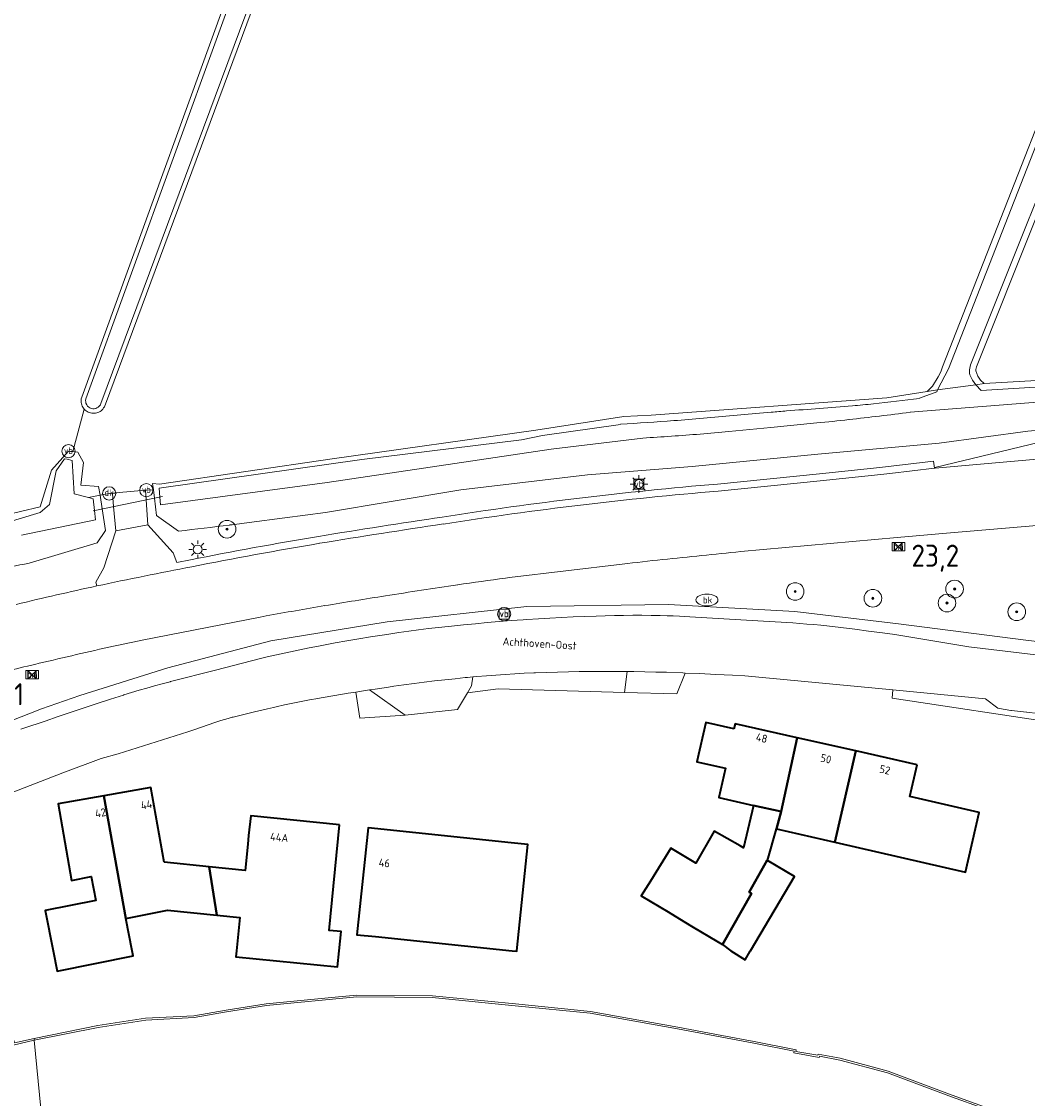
# Model space of a CAD drawing. Header units: metres. Extents: x 125158 to 132124, y 450612 to 454469.
# Tile 99 of 173: x 128748 to 128862, y 451983 to 452105. Entities that reach past the tile are written whole.
import ezdxf
from ezdxf.enums import TextEntityAlignment as Align

# ---------------------------------------------------------------- set-up
doc = ezdxf.new("R2010")
doc.units = ezdxf.units.M
doc.layers.get('0').update_dxf_attribs({"color": 8})
for name, color, linetype, lineweight in [('B-XX-GR-BOOM-S', 8, 'Continuous', 25), ('B-XX-IE-TERREINAFSCHEIDING-GV', 8, 'Continuous', 18), ('B-XX-KL-ET_LS_OV_LICHTMAST-S', 8, 'Continuous', 25), ('B-XX-KL-WATER_BRANDLEIDING_PUT-S', 8, 'Continuous', 25), ('B-XX-KW-KUNSTWERK_DUIKER-G', 8, 'Continuous', 18), ('B-XX-OG-BEBOUWING-GV', 8, 'Continuous', 35), ('B-XX-OG-BEBOUWING-T18', 8, 'Continuous', 18), ('B-XX-OG-TERREIN_CULTUURSCHEIDING-GV', 8, 'Continuous', 18), ('B-XX-OG-TOPOGRAFIE-T18', 8, 'Continuous', 18), ('B-XX-OG-WATER-GV', 8, 'Continuous', 18), ('B-XX-OG-WATER_SLOOT-GV', 8, 'Continuous', 18), ('B-XX-OG-WEG-GV', 8, 'Continuous', 18), ('B-XX-VH-VERHARDING_BETONSTRAATSTEEN-GV', 8, 'Continuous', 18), ('B-XX-VW-HECTOMETRERING-S', 8, 'Continuous', 25), ('B-XX-VW-VERKEERSTEKEN_BORD-S', 8, 'Continuous', 25), ('B-XX-VW-VERKEERSTEKEN_DRAAGCONSTRUCTIE-S', 8, 'Continuous', 25), ('B-XX-VW-VRI-S', 8, 'Continuous', 25)]:
    doc.layers.add(name, color=color, linetype=linetype, lineweight=lineweight)
doc.layers.add('TOPOT30', color=1, linetype='Continuous')
doc.styles.add('ISO', font='iso', dxfattribs={"height": 5})
doc.styles.add('NLCS-ISO', font='NLCS-ISO.ttf')
doc.styles.add('NLCS-ISO-M-T18', font='NLCS-ISO.ttf', dxfattribs={"height": 1.8})

# ---------------------------------------------------------------- blocks, each defined once
blk = doc.blocks.new('SKL-WATER_BRANDKRAAN_BRANDPUT-SO')
at = {"color": 0, "linetype": 'ByBlock', "lineweight": 18}
blk.add_ellipse((0, 0), major_axis=(2.5, 0), ratio=0.54, dxfattribs=at)
at = {"color": 0, "linetype": 'ByBlock', "lineweight": 18, "style": 'NLCS-ISO'}
blk.add_text('bk', height=1.5, dxfattribs=at).set_placement((0.16, 0), align=Align.MIDDLE_CENTER)
blk = doc.blocks.new('SIE-WEG_VERKEERSBORD-SO')
at = {"color": 0, "linetype": 'ByBlock', "lineweight": 18}
blk.add_lwpolyline([(-1.125, -1.125), (1.125, -1.125), (1.125, 1.125), (-1.125, 1.125)], close=True, dxfattribs=at)
at = {"color": 0, "linetype": 'ByBlock', "lineweight": 18, "style": 'NLCS-ISO'}
blk.add_text('vb', height=1.5, dxfattribs=at).set_placement((0, 0), align=Align.MIDDLE_CENTER)
blk = doc.blocks.new('SIE-WEG_PAAL_VERKEERSBORD-SO')
at = {"color": 0, "linetype": 'ByBlock', "lineweight": 18}
blk.add_circle((0, 0), 1.5, dxfattribs=at)
at = {"color": 0, "linetype": 'ByBlock', "lineweight": 18, "style": 'NLCS-ISO'}
blk.add_text('vb', height=1.5, dxfattribs=at).set_placement((0, 0.13), align=Align.MIDDLE_CENTER)
blk = doc.blocks.new('SKL-ET_OV_LICHTMAST-SO')
at = {"color": 0, "linetype": 'ByBlock', "lineweight": 18}
for points in [[(-1.25, 0), (-2, 0)], [(-1.41, 1.41), (-0.88, 0.88)], [(0, 2), (0, 1.25)], [(0.88, 0.88), (1.41, 1.41)], [(2, 0), (1.25, 0)], [(-1.41, -1.41), (-0.88, -0.88)], [(0, -1.25), (0, -2)], [(0.88, -0.88), (1.41, -1.41)]]:
    blk.add_lwpolyline(points, dxfattribs=at)
blk.add_circle((0, 0), 1, dxfattribs=at)
blk = doc.blocks.new('SIE-WEG_PAAL_HECTOMETERPAAL-SO')
at = {"color": 0, "linetype": 'ByBlock', "lineweight": 18}
blk.add_lwpolyline([(-1.44375, -0.94375), (1.44375, -0.94375), (1.44375, 0.94375), (-1.44375, 0.94375)], close=True, dxfattribs=at)
at = {"color": 0, "linetype": 'ByBlock', "lineweight": 18, "style": 'NLCS-ISO'}
blk.add_text('hm', height=1.5, dxfattribs=at).set_placement((0, 0), align=Align.MIDDLE_CENTER)
blk = doc.blocks.new('SIE-WEG_PAAL_DRUKKNOPPAAL-SO')
at = {"color": 0, "linetype": 'ByBlock', "lineweight": 18}
blk.add_circle((0, 0), 1.5, dxfattribs=at)
at = {"color": 0, "linetype": 'ByBlock', "lineweight": 18, "style": 'NLCS-ISO'}
blk.add_text('dk', height=1.5, dxfattribs=at).set_placement((0, 0.15), align=Align.MIDDLE_CENTER)
blk = doc.blocks.new('SGR-BOOM_01-SO')
at = {"linetype": 'ByBlock', "lineweight": 18}
h = blk.add_hatch(color=0, dxfattribs=at)
h.dxf.hatch_style = 1
edge = h.paths.add_edge_path()
edge.add_arc((0, 0), 0.25, 0, 360)
at = {"color": 0, "linetype": 'ByBlock', "lineweight": 18}
for radius in [2, 0.25]:
    blk.add_circle((0, 0), radius, dxfattribs=at)
blk = doc.blocks.new('kilometerpaal')
at = {"color": 0}
for p, q in [((-0.44, 0.44), (0.44, -0.44)), ((-0.44, -0.44), (-0.44, 0.44)), ((0.44, 0.44), (-0.44, -0.44)), ((0.44, -0.44), (0.44, 0.44))]:
    blk.add_line(p, q, dxfattribs=at)
at = {"color": 0, "style": 'ISO'}
blk.add_attdef('KILOMETERPAAL', (0.59, 0.87), '', height=2.5, dxfattribs=at)

msp = doc.modelspace()

# ---------------------------------------------------------------- linework, layer by layer
at = {"layer": 'B-XX-IE-TERREINAFSCHEIDING-GV'}
msp.add_lwpolyline([(128859.15, 451981.75), (128853.92, 451983.62), (128846.67, 451986.37), (128841.23, 451987.81), (128838.73, 451988.29), (128838.7, 451988.16), (128836.21, 451988.6), (128836.24, 451988.78), (128831.48, 451989.71), (128827.82, 451990.4), (128822.83, 451991.34), (128812.92, 451993.12), (128804.41, 451993.97), (128795, 451994.91), (128786.43, 451994.96), (128784.34, 451994.76), (128776.16, 451993.98), (128771.63, 451993.27), (128767.96, 451992.63), (128762.48, 451992.35), (128757.09, 451991.51), (128749.84, 451990.06), (128749.86, 451989.85), (128757.12, 451991.31), (128762.5, 451992.15), (128767.99, 451992.43), (128771.66, 451993.07), (128776.18, 451993.78), (128786.44, 451994.76), (128794.99, 451994.71), (128804.39, 451993.77), (128812.89, 451992.93), (128822.8, 451991.15), (128831.44, 451989.51), (128836.01, 451988.62), (128835.98, 451988.44), (128838.86, 451987.92), (128838.89, 451988.06), (128841.18, 451987.61), (128846.6, 451986.18), (128853.85, 451983.43), (128861.01, 451980.87)], dxfattribs=at)
msp.add_lwpolyline([(128749.86, 451989.85), (128749.84, 451990.06), (128747.63, 451989.55), (128747.56, 451989.85), (128747.47, 451989.83), (128747.13, 451989.75), (128744.66, 451989.18), (128744.66, 451989.18), (128744.7, 451988.99), (128747.41, 451989.61), (128747.48, 451989.31)], close=True, dxfattribs=at)
at = {"layer": 'B-XX-KW-KUNSTWERK_DUIKER-G'}
msp.add_lwpolyline([(128756.54, 452049.88), (128764.42, 452051.5)], dxfattribs=at)
at = {"layer": 'B-XX-OG-BEBOUWING-GV'}
for points in [[(128829.18, 452025.14), (128825.99, 452025.86), (128824.99, 452021.42), (128828.21, 452020.7), (128827.46, 452017.37), (128831.41, 452016.48), (128834.54, 452015.78), (128835.48, 452020.12), (128836.36, 452024.14), (128829.31, 452025.72)], [(128842.99, 452022.65), (128836.36, 452024.14), (128835.48, 452020.12), (128834.54, 452015.78), (128833.99, 452013.83), (128840.6, 452012.3)], [(128849.94, 452021.09), (128842.99, 452022.65), (128840.6, 452012.3), (128855.44, 452008.92), (128856.98, 452015.68), (128849.12, 452017.47)], [(128764.58, 452010.04), (128763.09, 452018.49), (128757.76, 452017.55), (128760.24, 452003.66), (128764.97, 452004.61), (128770.58, 452004.03), (128769.68, 452009.51)], [(128760.24, 452003.66), (128757.76, 452017.55), (128752.57, 452016.64), (128754.09, 452007.98), (128756.32, 452008.43), (128756.86, 452005.7), (128751.11, 452004.55), (128752.01, 452000), (128752.48, 451997.69), (128761.09, 451999.41), (128760.97, 452000)], [(128834.54, 452015.78), (128831.41, 452016.48), (128830.26, 452011.67), (128829.87, 452011.88), (128826.95, 452013.57), (128824.87, 452009.92), (128822.03, 452011.63), (128819.72, 452007.89), (128818.68, 452006.21), (128821.71, 452004.41), (128823.49, 452003.32), (128824.54, 452002.69), (128827.24, 452001.1), (128827.87, 452000.71), (128831.17, 452006.48), (128830.91, 452006.66), (128832.93, 452010.27), (128832.99, 452010.24), (128833.99, 452013.83)], [(128784.46, 452014.26), (128774.4, 452015.29), (128774.17, 452013.08), (128774.07, 452012.09), (128773.76, 452009.09), (128769.68, 452009.51), (128770.58, 452004.03), (128773.17, 452003.76), (128772.79, 452000), (128772.72, 451999.3), (128784.25, 451998.17), (128784.43, 452000), (128784.65, 452002.17), (128783.29, 452002.31)], [(128803.92, 452012.24), (128787.7, 452013.92), (128786.45, 452001.82), (128788.55, 452001.6), (128804.03, 452000), (128804.56, 451999.95), (128804.57, 452000), (128805.81, 452012.05)], [(128832.99, 452010.24), (128832.93, 452010.27), (128830.91, 452006.66), (128831.17, 452006.48), (128827.87, 452000.71), (128828.83, 452000.01), (128828.84, 452000), (128830.44, 451998.97), (128831.03, 451999.96), (128831.05, 452000), (128836.06, 452008.4)]]:
    msp.add_lwpolyline(points, close=True, dxfattribs=at)
at = {"layer": 'B-XX-OG-TERREIN_CULTUURSCHEIDING-GV'}
for points in [[(128779.1, 452118.92), (128757.93, 452061.94), (128757.87, 452061.76), (128757.81, 452061.64), (128757.73, 452061.52), (128757.65, 452061.4), (128757.55, 452061.3), (128757.44, 452061.21), (128757.33, 452061.13), (128757.2, 452061.06), (128757.08, 452061.01), (128756.94, 452060.96), (128756.8, 452060.93), (128756.66, 452060.92), (128756.52, 452060.92), (128756.38, 452060.93), (128756.25, 452060.96), (128756.11, 452061), (128755.98, 452061.05), (128755.86, 452061.12), (128755.74, 452061.2), (128755.63, 452061.29), (128755.53, 452061.39), (128754.23, 452056.57), (128754.8, 452056.5), (128755.43, 452055.34), (128755.15, 452052.77), (128757.16, 452052.64), (128757.32, 452051.63), (128758.35, 452051.84), (128759.48, 452051.94), (128762.49, 452052.2), (128762.57, 452052.21), (128763.37, 452052.24), (128763.28, 452052.97), (128764.07, 452052.87), (128783.63, 452055.75), (128806.71, 452059), (128816.7, 452060.57), (128819.81, 452060.7), (128846.51, 452062.68), (128851.08, 452063.4), (128851.68, 452064.01), (128852.34, 452065.04), (128852.53, 452065.39), (128852.68, 452065.75), (128852.82, 452066.19), (128866.04, 452099.9)], [(128743.82, 452048.74), (128750.52, 452050.32), (128751.82, 452054.49), (128753.74, 452056.63), (128753.97, 452056.6), (128754.23, 452056.57), (128755.53, 452061.39), (128755.45, 452061.49), (128755.37, 452061.61), (128755.3, 452061.74), (128755.25, 452061.87), (128755.21, 452062), (128755.19, 452062.14), (128755.18, 452062.28), (128755.18, 452062.42), (128755.2, 452062.56), (128755.24, 452062.73), (128775.34, 452118.09)], [(128870.12, 452099.83), (128856.68, 452066.19), (128856.63, 452066.04), (128856.6, 452065.89), (128856.59, 452065.73), (128856.82, 452065.13), (128857.14, 452064.67), (128857.55, 452064.3), (128882.59, 452065.74)], [(128868, 452034.53), (128862.26, 452035.21), (128847.82, 452037.06), (128836.1, 452038.44), (128821.78, 452039.25), (128805.69, 452039.03), (128789.88, 452037.3), (128776.69, 452035.13), (128765.02, 452032.05), (128755.04, 452028.94), (128750.67, 452027.42), (128743.55, 452024.61)], [(128748.34, 452025.12), (128749.38, 452025.47), (128750.42, 452025.81), (128751.12, 452026.04), (128752.59, 452026.55), (128754.06, 452027.05), (128755.53, 452027.54), (128757.01, 452028.03), (128758.49, 452028.51), (128759.97, 452028.98), (128760.01, 452028.99), (128760.88, 452029.26), (128761.76, 452029.53), (128762.63, 452029.78), (128763.5, 452030.03), (128764.38, 452030.27), (128765.26, 452030.5), (128765.3, 452030.51), (128770.4, 452031.82), (128775.5, 452033.12), (128775.66, 452033.16), (128776.25, 452033.31), (128776.79, 452033.44), (128777.84, 452033.67), (128778.9, 452033.9), (128779.96, 452034.12), (128781.01, 452034.33), (128782.07, 452034.54), (128782.65, 452034.65), (128783.98, 452034.89), (128785.31, 452035.12), (128786.65, 452035.35), (128787.98, 452035.57), (128789.32, 452035.78), (128790.07, 452035.89), (128791.18, 452036.06), (128792.31, 452036.22), (128793.43, 452036.36), (128794.55, 452036.51), (128795.68, 452036.64), (128796.8, 452036.77), (128797.15, 452036.8), (128798.51, 452036.94), (128799.87, 452037.07), (128801.22, 452037.2), (128802.58, 452037.31), (128803.94, 452037.42), (128805.3, 452037.52), (128805.71, 452037.55), (128807.02, 452037.64), (128808.32, 452037.71), (128809.63, 452037.78), (128810.94, 452037.84), (128812.25, 452037.9), (128813.56, 452037.94), (128814.59, 452037.97), (128815.63, 452038), (128816.67, 452038.01), (128817.71, 452038.02), (128818.75, 452038.02), (128819.79, 452038.01), (128820.83, 452038), (128821.61, 452037.98), (128822.3, 452037.96), (128822.99, 452037.93), (128823.55, 452037.9), (128828.04, 452037.63), (128832.53, 452037.36), (128835.86, 452037.15), (128836.65, 452037.1), (128837.44, 452037.03), (128838.23, 452036.97), (128839.02, 452036.89), (128839.7, 452036.81), (128841.28, 452036.63), (128842.87, 452036.44), (128844.45, 452036.24), (128846.03, 452036.03), (128847.4, 452035.84), (128855.82, 452034.44), (128865, 452033.36)], [(128866.13, 452025.75), (128847.12, 452028.63), (128847.18, 452029.56), (128830.41, 452031.16), (128829.01, 452031.23), (128827.14, 452031.33), (128825.27, 452031.41), (128823.65, 452031.48), (128822.7, 452029.11), (128816.79, 452029.28), (128802.46, 452029.7), (128798.97, 452029.24), (128797.85, 452027.35), (128791.91, 452026.69), (128786.79, 452026.38), (128786.32, 452029.32), (128785.44, 452029.18), (128783.92, 452028.93), (128782.39, 452028.67), (128782.02, 452028.6), (128781.07, 452028.43), (128780.12, 452028.25), (128779.18, 452028.06), (128778.23, 452027.86), (128777.29, 452027.66), (128776.99, 452027.59), (128776.29, 452027.42), (128774.84, 452027.07), (128772.4, 452026.48), (128772.3, 452026.46), (128771.86, 452026.34), (128771.43, 452026.22), (128771, 452026.09), (128770.57, 452025.96), (128770.34, 452025.88), (128769.57, 452025.62), (128768.81, 452025.36), (128768.05, 452025.08), (128767.29, 452024.8), (128759.36, 452022.31), (128757.44, 452021.8), (128753.11, 452020.17), (128746.18, 452017.48)], [(128747.63, 451989.55), (128749.84, 451990.06), (128757.09, 451991.51), (128762.48, 451992.35), (128767.96, 451992.63), (128771.63, 451993.27), (128776.16, 451993.98), (128784.34, 451994.76), (128786.43, 451994.96), (128795, 451994.91), (128804.41, 451993.97), (128812.92, 451993.12), (128822.83, 451991.34), (128827.82, 451990.4), (128831.48, 451989.71), (128836.24, 451988.78), (128836.21, 451988.6), (128838.7, 451988.16), (128838.73, 451988.29), (128841.23, 451987.81), (128846.67, 451986.37), (128853.92, 451983.62), (128859.15, 451981.75)]]:
    msp.add_lwpolyline(points, dxfattribs=at)
for points in [[(128816.59, 452031.66), (128815.34, 452031.67), (128814.09, 452031.67), (128812.9, 452031.66), (128811.65, 452031.65), (128810.41, 452031.63), (128809.17, 452031.59), (128807.93, 452031.55), (128806.68, 452031.51), (128806.48, 452031.5), (128805.41, 452031.45), (128804.34, 452031.39), (128803.26, 452031.32), (128802.19, 452031.25), (128801.12, 452031.17), (128800.04, 452031.08), (128799.57, 452031.03), (128799.43, 452030.02), (128798.97, 452029.24), (128802.46, 452029.7), (128816.79, 452029.28), (128817.06, 452031.66)], [(128791.91, 452026.69), (128787.88, 452029.57), (128786.97, 452029.42), (128786.32, 452029.32), (128786.79, 452026.38)], [(128818.68, 452006.21), (128819.72, 452007.89), (128822.03, 452011.63), (128824.87, 452009.92), (128826.95, 452013.57), (128829.87, 452011.88), (128830.26, 452011.67), (128831.41, 452016.48), (128827.46, 452017.37), (128828.21, 452020.7), (128824.99, 452021.42), (128825.99, 452025.86), (128829.18, 452025.14), (128829.31, 452025.72), (128836.36, 452024.14), (128842.99, 452022.65), (128849.94, 452021.09), (128849.12, 452017.47), (128856.98, 452015.68), (128855.44, 452008.92), (128840.6, 452012.3), (128833.99, 452013.83), (128832.99, 452010.24), (128836.06, 452008.4), (128831.05, 452000), (128831.03, 451999.96), (128830.44, 451998.97), (128828.84, 452000), (128828.83, 452000.01), (128827.87, 452000.71), (128827.24, 452001.1), (128824.54, 452002.69), (128823.49, 452003.32), (128821.71, 452004.41)], [(128752.01, 452000), (128751.11, 452004.55), (128756.86, 452005.7), (128756.32, 452008.43), (128754.09, 452007.98), (128752.57, 452016.64), (128757.76, 452017.55), (128763.09, 452018.49), (128764.58, 452010.04), (128769.68, 452009.51), (128773.76, 452009.09), (128774.07, 452012.09), (128774.17, 452013.08), (128774.4, 452015.29), (128784.46, 452014.26), (128783.29, 452002.31), (128784.65, 452002.17), (128784.43, 452000), (128784.25, 451998.17), (128772.72, 451999.3), (128772.79, 452000), (128773.17, 452003.76), (128770.58, 452004.03), (128764.97, 452004.61), (128760.24, 452003.66), (128760.97, 452000), (128761.09, 451999.41), (128752.48, 451997.69)], [(128786.45, 452001.82), (128787.7, 452013.92), (128803.92, 452012.24), (128805.81, 452012.05), (128804.57, 452000), (128804.56, 451999.95), (128804.03, 452000), (128788.55, 452001.6)]]:
    msp.add_lwpolyline(points, close=True, dxfattribs=at)
at = {"layer": 'B-XX-OG-WATER-GV'}
for points in [[(128896.03, 452171.34), (128866.7, 452099.63), (128853.49, 452065.96), (128852.27, 452063.57), (128856.6, 452064.16), (128856.23, 452064.68), (128855.92, 452065.29), (128855.89, 452065.48), (128855.88, 452065.67), (128855.89, 452065.86), (128855.91, 452066.05), (128855.95, 452066.24), (128856.01, 452066.42), (128869.47, 452100.1), (128885.73, 452139.87)], [(128775.82, 452117.92), (128755.73, 452062.55), (128755.69, 452062.38), (128755.7, 452062.23), (128755.72, 452062.08), (128755.82, 452061.87), (128755.91, 452061.74), (128756.04, 452061.62), (128756.15, 452061.55), (128756.3, 452061.48), (128756.52, 452061.43), (128756.67, 452061.43), (128756.83, 452061.46), (128756.97, 452061.52), (128757.1, 452061.6), (128757.23, 452061.71), (128757.36, 452061.88), (128757.42, 452062.04), (128778.63, 452119.09)], [(128861.01, 451980.87), (128853.85, 451983.43), (128846.6, 451986.18), (128841.18, 451987.61), (128838.89, 451988.06), (128838.86, 451987.92), (128835.98, 451988.44), (128836.01, 451988.62), (128831.44, 451989.51), (128822.8, 451991.15), (128812.89, 451992.93), (128804.39, 451993.77), (128794.99, 451994.71), (128786.44, 451994.76), (128776.18, 451993.78), (128771.66, 451993.07), (128767.99, 451992.43), (128762.5, 451992.15), (128757.12, 451991.31), (128749.86, 451989.85), (128751.39, 451974.01)], [(128742.21, 451971.96), (128751.39, 451974.01), (128749.86, 451989.85), (128747.48, 451989.31)]]:
    msp.add_lwpolyline(points, dxfattribs=at)
at = {"layer": 'B-XX-OG-WATER_SLOOT-GV'}
for points in [[(128895.39, 452171.61), (128866.04, 452099.9), (128852.82, 452066.19), (128852.68, 452065.75), (128852.53, 452065.39), (128852.34, 452065.04), (128851.68, 452064.01), (128851.08, 452063.4), (128852.27, 452063.57), (128853.49, 452065.96), (128866.7, 452099.63), (128896.03, 452171.34)], [(128885.73, 452139.87), (128869.47, 452100.1), (128856.01, 452066.42), (128855.95, 452066.24), (128855.91, 452066.05), (128855.89, 452065.86), (128855.88, 452065.67), (128855.89, 452065.48), (128855.92, 452065.29), (128856.23, 452064.68), (128856.6, 452064.16), (128857.55, 452064.3), (128857.14, 452064.67), (128856.82, 452065.13), (128856.59, 452065.73), (128856.6, 452065.89), (128856.63, 452066.04), (128856.68, 452066.19), (128870.12, 452099.83), (128886.38, 452139.6)], [(128775.34, 452118.09), (128755.24, 452062.73), (128755.2, 452062.56), (128755.18, 452062.42), (128755.18, 452062.28), (128755.19, 452062.14), (128755.21, 452062), (128755.25, 452061.87), (128755.3, 452061.74), (128755.37, 452061.61), (128755.45, 452061.49), (128755.53, 452061.39), (128755.63, 452061.29), (128755.74, 452061.2), (128755.86, 452061.12), (128755.98, 452061.05), (128756.11, 452061), (128756.25, 452060.96), (128756.38, 452060.93), (128756.52, 452060.92), (128756.66, 452060.92), (128756.8, 452060.93), (128756.94, 452060.96), (128757.08, 452061.01), (128757.2, 452061.06), (128757.33, 452061.13), (128757.44, 452061.21), (128757.55, 452061.3), (128757.65, 452061.4), (128757.73, 452061.52), (128757.81, 452061.64), (128757.87, 452061.76), (128757.93, 452061.94), (128779.1, 452118.92)], [(128778.63, 452119.09), (128757.42, 452062.04), (128757.36, 452061.88), (128757.23, 452061.71), (128757.1, 452061.6), (128756.97, 452061.52), (128756.83, 452061.46), (128756.67, 452061.43), (128756.52, 452061.43), (128756.3, 452061.48), (128756.15, 452061.55), (128756.04, 452061.62), (128755.91, 452061.74), (128755.82, 452061.87), (128755.72, 452062.08), (128755.7, 452062.23), (128755.69, 452062.38), (128755.73, 452062.55), (128775.82, 452117.92)], [(128883.12, 452063.08), (128883.16, 452064.52), (128883.16, 452064.92), (128882.93, 452065.25), (128882.59, 452065.74), (128857.55, 452064.3), (128856.6, 452064.16), (128857.2, 452063.49), (128881.71, 452065.02), (128881.67, 452064.38), (128881.58, 452063.76), (128865.97, 452062.36), (128849.14, 452061.03)], [(128849.14, 452061.03), (128865.97, 452062.36), (128881.58, 452063.76), (128881.67, 452064.38), (128881.71, 452065.02), (128857.2, 452063.49), (128856.6, 452064.16), (128852.27, 452063.57), (128852.19, 452063.37), (128850.2, 452062.62)], [(128850.2, 452062.62), (128852.19, 452063.37), (128852.27, 452063.57), (128851.08, 452063.4), (128846.51, 452062.68), (128819.81, 452060.7), (128816.7, 452060.57), (128806.71, 452059), (128783.63, 452055.75), (128764.07, 452052.87), (128763.28, 452052.97), (128763.37, 452052.24), (128763.48, 452051.31), (128763.72, 452049.34), (128766.23, 452047.57)], [(128774.23, 452048.54), (128778.27, 452049.06), (128782.88, 452049.67), (128798.23, 452052.25), (128812.59, 452053.94), (128824.43, 452054.9), (128838.69, 452056.3), (128852.44, 452057.53), (128862.49, 452058.88), (128872.4, 452059.79), (128880.71, 452060.74)], [(128825.72, 452060.36), (128832.06, 452060.93), (128833.4, 452061.04)], [(128833.4, 452061.04), (128832.06, 452060.93), (128825.72, 452060.36)], [(128818.85, 452058.1), (128808.47, 452056.87), (128783.07, 452053.09), (128764.18, 452050.54), (128764.1, 452051.43), (128764.01, 452052.43), (128787.01, 452055.7), (128805.1, 452057.9), (128807.49, 452058.41), (128816.31, 452059.66)], [(128816.31, 452059.66), (128807.49, 452058.41), (128805.1, 452057.9), (128787.01, 452055.7), (128764.01, 452052.43), (128764.1, 452051.43), (128764.18, 452050.54), (128783.07, 452053.09), (128808.47, 452056.87), (128818.85, 452058.1)], [(128838.58, 452059.82), (128833.38, 452059.31), (128828.61, 452058.84)], [(128828.61, 452058.84), (128833.38, 452059.31)], [(128833.38, 452059.31), (128838.58, 452059.82)], [(128744.1, 452047.74), (128750.55, 452049.66), (128751.6, 452050.59), (128752.34, 452054.38), (128753.3, 452055.77), (128753.59, 452055.71), (128754.15, 452055.58), (128754.4, 452051.79), (128756.03, 452051.37), (128757.32, 452051.63), (128757.16, 452052.64), (128755.15, 452052.77), (128755.43, 452055.34), (128754.8, 452056.5), (128754.23, 452056.57), (128753.97, 452056.6), (128753.74, 452056.63), (128751.82, 452054.49), (128750.52, 452050.32), (128743.82, 452048.74)], [(128748.42, 452047.11), (128756.82, 452048.86), (128756.71, 452049.91), (128756.56, 452051.23), (128756.03, 452051.37), (128754.4, 452051.79), (128754.15, 452055.58), (128753.59, 452055.71), (128753.3, 452055.77), (128752.34, 452054.38), (128751.6, 452050.59), (128750.55, 452049.66), (128744.1, 452047.74)], [(128757.32, 452051.63), (128756.03, 452051.37), (128756.56, 452051.23), (128756.71, 452049.91), (128756.82, 452048.86), (128748.42, 452047.11)], [(128749.3, 452043.93), (128756.98, 452046.23), (128757.94, 452047.65), (128757.56, 452050.09), (128757.32, 452051.63)]]:
    msp.add_lwpolyline(points, dxfattribs=at)
for centre, radius, start, end in [((128806.08, 452409.55), 349.73, 276.3893, 277.2476), ((128550.08, 455774.53), 3724.27, 274.38994, 274.505), ((128836.82, 452135.15), 73.61, 274.5071, 276.3781), ((128767.02, 452813.78), 755.72, 273.73922, 274.19923), ((128805.38, 452288.79), 229.33, 274.2454, 275.0869), ((128848.46, 451886.4), 175.29, 94.3548, 94.9284), ((128816.01, 452288.84), 230.13, 275.6287, 276.5401), ((128747.2, 452885.7), 830.95, 276.56659, 277.04713), ((128814.24, 452205.99), 147.85, 274.3099, 275.578), ((128782.1, 452627.01), 570.09, 273.6963, 274.3509), ((128586.71, 453579.33), 1542.25, 276.68465, 276.90075), ((128743.14, 452287.16), 240.64, 276.8901, 277.4234)]:
    msp.add_arc(centre, radius, start, end, dxfattribs=at)
at = {"layer": 'B-XX-OG-WATER_SLOOT-GV', "extrusion": (0, 0, -1)}
for centre, radius, start, end in [((-128806.08, 452409.55), 349.73, 262.7524, 263.6107), ((-128550.08, 455774.53), 3724.27, 265.495, 265.61006), ((-128836.82, 452135.15), 73.61, 263.6219, 265.4929), ((-128767.02, 452813.78), 755.72, 265.80077, 266.26078), ((-128805.38, 452288.79), 229.33, 264.9131, 265.7546), ((-128848.46, 451886.4), 175.29, 85.0716, 85.6452), ((-128816.01, 452288.84), 230.13, 263.4599, 264.3713), ((-128747.2, 452885.7), 830.95, 262.95287, 263.43341), ((-128814.24, 452205.99), 147.85, 264.422, 265.6901), ((-128782.1, 452627.01), 570.09, 265.6491, 266.3037), ((-128796.57, 451794.7), 253.68, 77.3291, 79.2596)]:
    msp.add_arc(centre, radius, start, end, dxfattribs=at)
at = {"layer": 'B-XX-OG-WEG-GV'}
for points in [[(128827.32, 452052.89), (128838.87, 452054.04), (128845.73, 452054.78), (128851.8, 452055.49), (128851.9, 452054.7), (128852, 452054.71), (128851.97, 452054.79), (128865.91, 452058.13), (128884.4, 452059.71), (128883.7, 452064.57), (128883.59, 452065.3), (128882.93, 452065.25), (128883.16, 452064.92), (128883.16, 452064.52), (128883.12, 452063.08)], [(128947.22, 452062.99), (128941.82, 452062.51), (128935.98, 452061.99), (128935.89, 452061.98), (128918.12, 452060.47), (128901.79, 452059.03), (128875.92, 452056.8), (128863.57, 452055.73), (128852, 452054.71), (128851.9, 452054.7), (128846.85, 452054.11)], [(128880.71, 452060.74), (128872.4, 452059.79), (128862.49, 452058.88), (128852.44, 452057.53), (128838.69, 452056.3), (128824.43, 452054.9), (128812.59, 452053.94), (128798.23, 452052.25), (128782.88, 452049.67)], [(128827.39, 452052.1), (128838.96, 452053.25), (128845.82, 452053.99), (128846.85, 452054.11), (128851.9, 452054.7), (128851.8, 452055.49), (128845.73, 452054.78), (128838.87, 452054.04), (128827.32, 452052.89)], [(128847.7, 452046.85), (128853.27, 452047.35), (128870.65, 452048.82), (128875.69, 452049.16), (128899.93, 452051.15), (128902.97, 452051.38), (128918.96, 452053.2), (128937.93, 452055.16), (128947.21, 452055.97), (128947.83, 452056.02)], [(128846.85, 452054.11), (128845.82, 452053.99), (128838.96, 452053.25), (128827.39, 452052.1)], [(128756.95, 452041.35), (128756.86, 452041.79), (128757.76, 452043.39), (128759.1, 452047.6), (128758.85, 452050.35), (128758.72, 452051.82), (128759.48, 452051.94), (128758.35, 452051.84), (128757.32, 452051.63), (128757.56, 452050.09), (128757.94, 452047.65), (128756.98, 452046.23), (128749.3, 452043.93)], [(128766.23, 452047.57), (128763.72, 452049.34), (128763.48, 452051.31), (128763.37, 452052.24), (128762.57, 452052.21), (128762.49, 452052.2), (128762.55, 452051.12), (128762.73, 452048.29), (128765.61, 452045.12), (128766.02, 452044.01), (128767.56, 452044.31)], [(128782.88, 452049.67), (128778.27, 452049.06), (128774.23, 452048.54)], [(128875.69, 452049.16), (128870.65, 452048.82), (128853.27, 452047.35), (128847.7, 452046.85), (128829.95, 452045.24)], [(128767.56, 452044.31), (128766.02, 452044.01), (128765.61, 452045.12), (128762.73, 452048.29), (128759.1, 452047.6), (128757.76, 452043.39), (128756.86, 452041.79), (128756.95, 452041.35)], [(128829.95, 452045.24), (128847.7, 452046.85)], [(128816.52, 452043.82), (128803.74, 452042.29), (128803.29, 452042.23)], [(128803.29, 452042.23), (128803.74, 452042.29), (128816.52, 452043.82)], [(128667, 452000.18), (128665.32, 451998.05), (128672.76, 451985), (128688.92, 451995.76), (128701.67, 452004.99), (128715.07, 452013.05), (128719.11, 452013.56), (128719.45, 452012.93), (128727.49, 452017.33), (128736.55, 452021.85), (128743.55, 452024.61), (128750.67, 452027.42), (128755.04, 452028.94), (128765.02, 452032.05), (128776.69, 452035.13), (128789.88, 452037.3), (128805.69, 452039.03), (128821.78, 452039.25), (128836.1, 452038.44), (128847.82, 452037.06), (128862.26, 452035.21), (128868, 452034.53), (128865, 452033.36), (128867.56, 452033.17)], [(128865, 452033.36), (128855.82, 452034.44), (128847.4, 452035.84), (128846.03, 452036.03), (128844.45, 452036.24), (128842.87, 452036.44), (128841.28, 452036.63), (128839.7, 452036.81), (128839.02, 452036.89), (128838.23, 452036.97), (128837.44, 452037.03), (128836.65, 452037.1), (128835.86, 452037.15), (128832.53, 452037.36), (128828.04, 452037.63), (128823.55, 452037.9), (128822.99, 452037.93), (128822.3, 452037.96), (128821.61, 452037.98), (128820.83, 452038), (128819.79, 452038.01), (128818.75, 452038.02), (128817.71, 452038.02), (128816.67, 452038.01), (128815.63, 452038), (128814.59, 452037.97), (128813.56, 452037.94), (128812.25, 452037.9), (128810.94, 452037.84), (128809.63, 452037.78), (128808.32, 452037.71), (128807.02, 452037.64), (128805.71, 452037.55), (128805.3, 452037.52), (128803.94, 452037.42), (128802.58, 452037.31), (128801.22, 452037.2), (128799.87, 452037.07), (128798.51, 452036.94), (128797.15, 452036.8), (128796.8, 452036.77), (128795.68, 452036.64), (128794.55, 452036.51), (128793.43, 452036.36), (128792.31, 452036.22), (128791.18, 452036.06), (128790.07, 452035.89), (128789.32, 452035.78), (128787.98, 452035.57), (128786.65, 452035.35), (128785.31, 452035.12), (128783.98, 452034.89), (128782.65, 452034.65), (128782.07, 452034.54), (128781.01, 452034.33), (128779.96, 452034.12), (128778.9, 452033.9), (128777.84, 452033.67), (128776.79, 452033.44), (128776.25, 452033.31), (128775.66, 452033.16), (128775.5, 452033.12), (128770.4, 452031.82), (128765.3, 452030.51), (128765.26, 452030.5), (128764.38, 452030.27), (128763.5, 452030.03), (128762.63, 452029.78), (128761.76, 452029.53), (128760.88, 452029.26), (128760.01, 452028.99), (128759.97, 452028.98), (128758.49, 452028.51), (128757.01, 452028.03), (128755.53, 452027.54), (128754.06, 452027.05), (128752.59, 452026.55), (128751.12, 452026.04), (128750.42, 452025.81), (128749.38, 452025.47), (128748.34, 452025.12)], [(128776.16, 452037.95), (128775.47, 452037.82), (128762.1, 452035.2)], [(128762.1, 452035.2), (128775.47, 452037.82)], [(128775.47, 452037.82), (128776.16, 452037.95)], [(128749.11, 452032.26), (128748.7, 452032.17)], [(128748.7, 452032.17), (128749.11, 452032.26)], [(128746.18, 452017.48), (128753.11, 452020.17), (128757.44, 452021.8), (128759.36, 452022.31), (128767.29, 452024.8), (128768.05, 452025.08), (128768.81, 452025.36), (128769.57, 452025.62), (128770.34, 452025.88), (128770.57, 452025.96), (128771, 452026.09), (128771.43, 452026.22), (128771.86, 452026.34), (128772.3, 452026.46), (128772.4, 452026.48), (128774.84, 452027.07), (128776.29, 452027.42), (128776.99, 452027.59), (128777.29, 452027.66), (128778.23, 452027.86), (128779.18, 452028.06), (128780.12, 452028.25), (128781.07, 452028.43), (128782.02, 452028.6), (128782.39, 452028.67), (128783.92, 452028.93), (128785.44, 452029.18), (128786.32, 452029.32), (128786.97, 452029.42), (128787.88, 452029.57), (128788.5, 452029.66), (128790.03, 452029.89), (128790.61, 452029.98), (128791.76, 452030.14), (128792.92, 452030.3), (128794.08, 452030.45), (128795.24, 452030.59), (128796.41, 452030.72), (128797.57, 452030.84), (128798.73, 452030.96), (128798.97, 452030.98), (128799.57, 452031.03), (128800.04, 452031.08), (128801.12, 452031.17), (128802.19, 452031.25), (128803.26, 452031.32), (128804.34, 452031.39), (128805.41, 452031.45), (128806.48, 452031.5), (128806.68, 452031.51), (128807.93, 452031.55), (128809.17, 452031.59), (128810.41, 452031.63), (128811.65, 452031.65), (128812.9, 452031.66), (128814.09, 452031.67), (128815.34, 452031.67), (128816.59, 452031.66), (128817.06, 452031.66), (128817.83, 452031.65), (128819.08, 452031.63), (128820.33, 452031.59), (128821.52, 452031.56), (128823.4, 452031.49), (128823.65, 452031.48), (128825.27, 452031.41), (128827.14, 452031.33), (128829.01, 452031.23), (128830.41, 452031.16), (128847.18, 452029.56), (128857.69, 452028.56), (128859.1, 452027.51), (128859.27, 452027.47), (128859.91, 452027.36), (128860.55, 452027.25), (128860.65, 452027.23), (128860.99, 452027.19), (128861.33, 452027.14), (128862.36, 452027.03), (128862.39, 452027.03), (128863.62, 452026.89)]]:
    msp.add_lwpolyline(points, dxfattribs=at)
for points in [[(128852, 452054.71), (128863.57, 452055.73), (128875.92, 452056.8), (128901.79, 452059.03), (128918.12, 452060.47), (128935.89, 452061.98), (128935.77, 452062.39), (128921.18, 452062.9), (128901.59, 452061.23), (128887.54, 452060.06), (128884.4, 452059.71), (128865.91, 452058.13), (128851.97, 452054.79)], [(128759.1, 452047.6), (128762.73, 452048.29), (128762.55, 452051.12), (128762.49, 452052.2), (128759.48, 452051.94), (128758.72, 452051.82), (128758.85, 452050.35)], [(128799.43, 452030.02), (128799.57, 452031.03), (128798.97, 452030.98), (128798.73, 452030.96), (128797.57, 452030.84), (128796.41, 452030.72), (128795.24, 452030.59), (128794.08, 452030.45), (128792.92, 452030.3), (128791.76, 452030.14), (128790.61, 452029.98), (128790.03, 452029.89), (128788.5, 452029.66), (128787.88, 452029.57), (128791.91, 452026.69), (128797.85, 452027.35), (128798.97, 452029.24)], [(128817.83, 452031.65), (128817.06, 452031.66), (128816.79, 452029.28), (128822.7, 452029.11), (128823.65, 452031.48), (128823.4, 452031.49), (128821.52, 452031.56), (128820.33, 452031.59), (128819.08, 452031.63)]]:
    msp.add_lwpolyline(points, close=True, dxfattribs=at)
for centre, radius, start, end in [((128864.04, 451614), 440.43, 94.783, 98.8713), ((128864.04, 451614.14), 439.49, 94.7831, 98.8739), ((128920.64, 451206.05), 852.25, 98.40131, 99.35652), ((128919.52, 451213.11), 844.31, 98.39607, 99.35951), ((128876.75, 451488.01), 566.92, 99.6125, 101.1048), ((128876.21, 451490.98), 563.1, 99.6086, 101.1088), ((128856.54, 451709.34), 336.87, 96.04, 96.822), ((128952.2, 450806.52), 1244.74, 95.63635, 96.04612), ((128796.57, 451794.7), 253.68, 100.7404, 102.6709), ((128899.08, 451367.16), 689.01, 100.99164, 101.90458), ((128847.44, 451704.11), 340.99, 97.4388, 98.3606), ((128842.25, 451648.07), 402.42, 102.2376, 103.572), ((128910.69, 451274.46), 775.27, 98.36807, 98.98013), ((128894.47, 451377.18), 671.28, 98.98115, 99.57565), ((128889.36, 451408.8), 639.26, 99.59605, 100.20036), ((128793.18, 451877.25), 160.98, 101.1309, 102.7013), ((128906.33, 451376.89), 673.97, 102.73299, 103.46556), ((129075.31, 450731.63), 1340.93, 104.09732, 104.3896), ((128728.35, 452118.65), 88.84, 283.5104, 283.6969)]:
    msp.add_arc(centre, radius, start, end, dxfattribs=at)
at = {"layer": 'B-XX-OG-WEG-GV', "extrusion": (0, 0, -1)}
for centre, radius, start, end in [((-128864.04, 451614), 440.43, 81.1287, 85.217), ((-128864.04, 451614.14), 439.49, 81.1261, 85.2169), ((-128920.64, 451206.05), 852.25, 80.64348, 81.59869), ((-128586.71, 453579.33), 1542.25, 263.09925, 263.31535), ((-128743.14, 452287.16), 240.64, 262.5766, 263.1099), ((-128919.52, 451213.11), 844.31, 80.64049, 81.60393), ((-128876.75, 451488.01), 566.92, 78.8952, 80.3875), ((-128876.21, 451490.98), 563.1, 78.8912, 80.3914), ((-128856.54, 451709.34), 336.87, 83.178, 83.96), ((-128952.2, 450806.52), 1244.74, 83.95388, 84.36365), ((-128899.08, 451367.16), 689.01, 78.09542, 79.00836), ((-128847.44, 451704.11), 340.99, 81.6394, 82.5612), ((-128842.25, 451648.07), 402.42, 76.428, 77.7624), ((-128910.69, 451274.46), 775.27, 81.01987, 81.63193), ((-128894.47, 451377.18), 671.28, 80.42435, 81.01885), ((-128889.36, 451408.8), 639.26, 79.79964, 80.40395), ((-128793.18, 451877.25), 160.98, 77.2987, 78.8691), ((-128906.33, 451376.89), 673.97, 76.53444, 77.26701), ((-129075.31, 450731.63), 1340.93, 75.6104, 75.90268), ((-128728.35, 452118.65), 88.84, 256.3031, 256.4896)]:
    msp.add_arc(centre, radius, start, end, dxfattribs=at)
at = {"layer": 'B-XX-VH-VERHARDING_BETONSTRAATSTEEN-GV'}
msp.add_lwpolyline([(128857.69, 452028.56), (128847.18, 452029.56), (128847.12, 452028.63), (128866.13, 452025.75), (128866.49, 452026.78), (128865.88, 452026.78), (128865.28, 452026.8), (128864.99, 452026.81), (128864.67, 452026.82), (128864.31, 452026.84), (128863.96, 452026.86), (128863.62, 452026.89), (128862.39, 452027.03), (128862.36, 452027.03), (128861.33, 452027.14), (128860.99, 452027.19), (128860.65, 452027.23), (128860.55, 452027.25), (128859.91, 452027.36), (128859.27, 452027.47), (128859.1, 452027.51)], close=True, dxfattribs=at)

# ---------------------------------------------------------------- block references
at = {"layer": 'B-XX-GR-BOOM-S', "xscale": 0.5, "yscale": 0.5, "zscale": 0.5}
for p in [(128771.72, 452047.78), (128836.12, 452040.72), (128854.19, 452041), (128844.93, 452039.95), (128853.33, 452039.41), (128861.24, 452038.42)]:
    msp.add_blockref('SGR-BOOM_01-SO', p, dxfattribs=at)
at = {"layer": 'B-XX-KL-ET_LS_OV_LICHTMAST-S', "xscale": 0.5, "yscale": 0.5, "zscale": 0.5}
for p in [(128818.41, 452052.9), (128768.39, 452045.49)]:
    msp.add_blockref('SKL-ET_OV_LICHTMAST-SO', p, dxfattribs=at)
at = {"layer": 'B-XX-KL-WATER_BRANDLEIDING_PUT-S', "xscale": 0.5, "yscale": 0.5, "zscale": 0.5}
msp.add_blockref('SKL-WATER_BRANDKRAAN_BRANDPUT-SO', (128826.12, 452039.76), dxfattribs=at)
at = {"layer": 'B-XX-VW-HECTOMETRERING-S', "xscale": 0.5, "yscale": 0.5, "zscale": 0.5}
for p in [(128847.82, 452045.79), (128749.63, 452031.28)]:
    msp.add_blockref('SIE-WEG_PAAL_HECTOMETERPAAL-SO', p, dxfattribs=at)
at = {"layer": 'B-XX-VW-VERKEERSTEKEN_BORD-S', "xscale": 0.5, "yscale": 0.5, "zscale": 0.5}
for p in [(128818.41, 452052.9), (128803.13, 452038.16)]:
    msp.add_blockref('SIE-WEG_VERKEERSBORD-SO', p, dxfattribs=at)
at = {"layer": 'B-XX-VW-VERKEERSTEKEN_DRAAGCONSTRUCTIE-S', "xscale": 0.5, "yscale": 0.5, "zscale": 0.5}
for p in [(128753.74, 452056.63), (128762.57, 452052.21), (128803.13, 452038.16)]:
    msp.add_blockref('SIE-WEG_PAAL_VERKEERSBORD-SO', p, dxfattribs=at)
at = {"layer": 'B-XX-VW-VRI-S', "xscale": 0.5, "yscale": 0.5, "zscale": 0.5}
msp.add_blockref('SIE-WEG_PAAL_DRUKKNOPPAAL-SO', (128758.35, 452051.84), dxfattribs=at)
at = {"layer": 'TOPOT30'}
ref = msp.add_blockref('kilometerpaal', (128847.82, 452045.79), dxfattribs=at)
ref.add_attrib('KILOMETERPAAL', '23,2', (128849.3, 452043.53), dxfattribs={"color": 0, "height": 2.5, "style": 'ISO'})
ref = msp.add_blockref('kilometerpaal', (128749.63, 452031.28), dxfattribs=at)
ref.add_attrib('KILOMETERPAAL', '23,1', (128743.71, 452027.83), dxfattribs={"color": 0, "height": 2.5, "style": 'ISO'})

# ---------------------------------------------------------------- texts
at = {"layer": 'B-XX-OG-BEBOUWING-T18', "style": 'NLCS-ISO-M-T18'}
for s, rotation, p in [('48', 347.1, (128832.33, 452024.11)), ('50', 347.1, (128839.61, 452021.76)), ('52', 347.1, (128846.3, 452020.51)), ('42', 10.3, (128757.38, 452015.63)), ('44', 10.3, (128762.59, 452016.55)), ('44A', 354.4, (128777.64, 452012.85)), ('46', 354.4, (128789.55, 452009.95))]:
    msp.add_text(s, height=0.9, rotation=rotation, dxfattribs=at).set_placement(p, align=Align.MIDDLE_CENTER)
at = {"layer": 'B-XX-OG-TOPOGRAFIE-T18', "style": 'NLCS-ISO-M-T18'}
msp.add_text('Achthoven-Oost', height=0.9, rotation=356.4, dxfattribs=at).set_placement((128807.16, 452034.82), align=Align.MIDDLE_CENTER)

doc.saveas('drawing.dxf')
